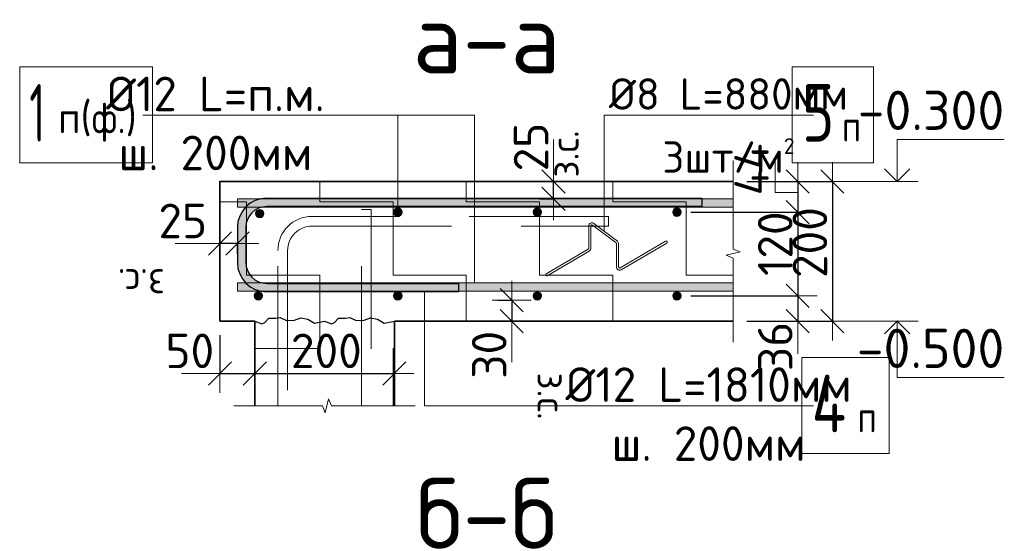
# Model space of a CAD drawing. Header units: metres. Extents: x -38 to 89, y -15 to 19.
# Tile 117 of 120: x 80.21 to 81.621, y 6.878 to 7.611. Entities that reach past the tile are written whole.
import ezdxf

# ---------------------------------------------------------------- set-up
doc = ezdxf.new("R2010")
doc.units = ezdxf.units.M
doc.header["$PDMODE"] = 65
doc.linetypes.add('______2', pattern=[0.27, 0.2, -0.07])
doc.layers.add('XR$5$Размерная линия_ общее', color=7, linetype='Continuous', lineweight=13)
doc.layers.add('XR$5$Текст_ общее_1', color=7, linetype='Continuous', lineweight=13)
doc.styles.add('ISOCPEUR', font='txt')
doc.dimstyles.new('DIMSTYLE_29', dxfattribs={"dimtxt": 0.0495, "dimasz": 0.0555, "dimexe": 0, "dimexo": 0, "dimgap": 0.02475, "dimtad": 2, "dimdec": 0, "dimlfac": 1000, "dimrnd": 1, "dimzin": 12, "dimdsep": 46, "dimtxsty": 'ISOCPEUR', "dimblk1": 'ALL_ML_STRICH', "dimblk2": 'ALL_ML_STRICH', "dimsah": 1, "dimcen": 0, "dimclrd": 7, "dimclre": 256, "dimclrt": 7, "dimadec": 0, "dimazin": 0, "dimtfac": 1, "dimtdec": 0, "dimtix": 1, "dimtmove": 2, "dimatfit": 3, "dimfxl": 0, "dimtvp": 1.2, "dimtzin": 0, "dimlwd": 0, "dimlwe": -3, "dimarcsym": 0})
doc.dimstyles.new('DIMSTYLE_30', dxfattribs={"dimtxt": 0.0495, "dimasz": 0.0555, "dimexe": 0, "dimexo": 0, "dimgap": 0.02475, "dimtad": 2, "dimdec": 0, "dimlfac": 1000, "dimrnd": 1, "dimzin": 12, "dimdsep": 46, "dimtxsty": 'ISOCPEUR', "dimblk1": 'ALL_ML_STRICH', "dimblk2": 'ALL_ML_STRICH', "dimsah": 1, "dimcen": 0, "dimclrd": 7, "dimclre": 256, "dimclrt": 7, "dimadec": 0, "dimazin": 0, "dimtfac": 1, "dimtdec": 0, "dimtix": 1, "dimtmove": 2, "dimatfit": 3, "dimfxl": 0, "dimtvp": 1.2, "dimtzin": 0, "dimlwd": 0, "dimlwe": -3, "dimarcsym": 0})
doc.dimstyles.new('DIMSTYLE_32', dxfattribs={"dimtxt": 0.0495, "dimasz": 0.0555, "dimexe": 0, "dimexo": 0, "dimgap": 0.02475, "dimtad": 2, "dimdec": 0, "dimlfac": 1000, "dimrnd": 1, "dimzin": 12, "dimdsep": 46, "dimtxsty": 'ISOCPEUR', "dimblk1": 'ALL_ML_STRICH', "dimblk2": 'ALL_ML_STRICH', "dimsah": 1, "dimcen": 0, "dimclrd": 7, "dimclre": 256, "dimclrt": 7, "dimadec": 0, "dimazin": 0, "dimtfac": 1, "dimtdec": 0, "dimtix": 1, "dimtmove": 2, "dimatfit": 3, "dimfxl": 0, "dimtzin": 0, "dimlwd": 0, "dimlwe": -3, "dimarcsym": 0})

# ---------------------------------------------------------------- blocks, each defined once
blk = doc.blocks.new('СЛОЖНЫЙ_ОБЪЕКТ_23')
at = {"color": 7, "linetype": 'Continuous', "lineweight": 13, "transparency": 33554687}
blk.add_line((81.4979, 7.1792), (81.3979, 7.1792), dxfattribs=at)
at = {"color": 7, "linetype": 'Continuous', "lineweight": 35, "transparency": 33554687}
blk.add_lwpolyline([(81.4497, 7.1611), (81.4679, 7.1792), (81.486, 7.1611)], dxfattribs=at)
at = {"color": 7, "linetype": 'Continuous', "lineweight": 13, "transparency": 33554687}
blk.add_lwpolyline([(81.4679, 7.1792), (81.4679, 7.0982), (81.6214, 7.0982)], dxfattribs=at)
blk = doc.blocks.new('СЛОЖНЫЙ_ОБЪЕКТ_24')
at = {"linetype": 'Continuous', "lineweight": 13, "transparency": 33554687}
blk.add_hatch(color=7, dxfattribs=at).paths.add_polyline_path([(81.2325, 7.2222), (80.522, 7.2222), (80.522, 7.2342), (81.2325, 7.2342)], flags=16)
at = {"color": 7, "linetype": 'Continuous', "lineweight": 13, "transparency": 33554687}
blk.add_lwpolyline([(81.2325, 7.2222), (80.522, 7.2222), (80.522, 7.2342), (81.2325, 7.2342), (81.2325, 7.2222)], close=True, dxfattribs=at)
blk = doc.blocks.new('СЛОЖНЫЙ_ОБЪЕКТ_31')
at = {"linetype": 'Continuous', "lineweight": 13, "transparency": 33554687}
blk.add_hatch(color=7, dxfattribs=at).paths.add_polyline_path([(81.2325, 7.3422), (80.522, 7.3422), (80.522, 7.3542), (81.2325, 7.3542)], flags=16)
at = {"color": 7, "linetype": 'Continuous', "lineweight": 13, "transparency": 33554687}
blk.add_lwpolyline([(81.2325, 7.3422), (80.522, 7.3422), (80.522, 7.3542), (81.2325, 7.3542), (81.2325, 7.3422)], close=True, dxfattribs=at)
blk = doc.blocks.new('СЛОЖНЫЙ_ОБЪЕКТ_32')
at = {"color": 7, "linetype": 'Continuous', "lineweight": 13, "transparency": 33554687}
blk.add_line((81.4979, 7.3792), (81.3979, 7.3792), dxfattribs=at)
blk.add_lwpolyline([(81.4679, 7.3792), (81.4679, 7.4392), (81.6214, 7.4392)], dxfattribs=at)
at = {"color": 7, "linetype": 'Continuous', "lineweight": 35, "transparency": 33554687}
blk.add_lwpolyline([(81.4497, 7.3974), (81.4679, 7.3792), (81.486, 7.3974)], dxfattribs=at)
blk = doc.blocks.new('ЭЛЕМЕНТ_УЗОРА_8')
at = {"color": 7, "linetype": 'Continuous', "lineweight": 13, "transparency": 33554687}
blk.add_line((81.2325, 7.1492), (81.2325, 7.1492), dxfattribs=at)
blk.add_lwpolyline([(81.2325, 7.4092), (81.2325, 7.2821), (81.2425, 7.2784), (81.2225, 7.2735), (81.2325, 7.2693), (81.2325, 7.1492)], dxfattribs=at)
blk = doc.blocks.new('СЛОЖНЫЙ_ОБЪЕКТ_33')
at = {"linetype": 'Continuous', "lineweight": 18, "transparency": 33554687}
blk.add_hatch(color=252, dxfattribs=at).paths.add_polyline_path([(80.5585, 7.3549), (80.5531, 7.3538), (80.5479, 7.352), (80.543, 7.3496), (80.5384, 7.3465), (80.5343, 7.3429), (80.5307, 7.3388), (80.5276, 7.3342), (80.5252, 7.3293), (80.5234, 7.3241), (80.5224, 7.3187), (80.522, 7.3132), (80.522, 7.2632), (80.5224, 7.2577), (80.5234, 7.2523), (80.5252, 7.2471), (80.5276, 7.2422), (80.5307, 7.2377), (80.5343, 7.2335), (80.5384, 7.2299), (80.543, 7.2268), (80.5479, 7.2244), (80.5531, 7.2227), (80.5585, 7.2216), (80.564, 7.2212), (80.839, 7.2212), (80.839, 7.2332), (80.564, 7.2332), (80.5601, 7.2335), (80.5562, 7.2342), (80.5525, 7.2355), (80.549, 7.2372), (80.5457, 7.2394), (80.5428, 7.242), (80.5402, 7.245), (80.538, 7.2482), (80.5363, 7.2517), (80.535, 7.2555), (80.5342, 7.2593), (80.534, 7.2632), (80.534, 7.3132), (80.5342, 7.3171), (80.535, 7.321), (80.5363, 7.3247), (80.538, 7.3282), (80.5402, 7.3315), (80.5428, 7.3344), (80.5457, 7.337), (80.549, 7.3392), (80.5525, 7.3409), (80.5562, 7.3422), (80.5601, 7.343), (80.564, 7.3432), (81.188, 7.3432), (81.188, 7.3552), (80.564, 7.3552)])
at = {"color": 7, "linetype": 'Continuous', "lineweight": 25, "transparency": 33554687}
for p, q in [((80.564, 7.3552), (81.188, 7.3552)), ((81.188, 7.3552), (81.188, 7.3432)), ((81.188, 7.3432), (80.564, 7.3432)), ((80.522, 7.3132), (80.522, 7.2632)), ((80.534, 7.3132), (80.534, 7.2632)), ((80.564, 7.2332), (80.839, 7.2332)), ((80.839, 7.2332), (80.839, 7.2212)), ((80.839, 7.2212), (80.564, 7.2212))]:
    blk.add_line(p, q, dxfattribs=at)
for centre, radius, start, end in [((80.564, 7.3132), 0.042, 90, 180), ((80.564, 7.3132), 0.03, 90, 180), ((80.564, 7.2632), 0.042, 180, 270), ((80.564, 7.2632), 0.03, 180, 270)]:
    blk.add_arc(centre, radius, start, end, dxfattribs=at)
blk = doc.blocks.new('СЛОЖНЫЙ_ОБЪЕКТ_34')
at = {"color": 7, "linetype": 'Continuous', "lineweight": 18, "transparency": 33554687}
for p, q in [((81.0256, 7.2833), (81.0256, 7.3155)), ((81.0286, 7.2833), (81.0286, 7.3155)), ((81.031, 7.3167), (81.0649, 7.2911)), ((81.0329, 7.3191), (81.0667, 7.2935)), ((81.0655, 7.2567), (81.0655, 7.2899)), ((81.0685, 7.2567), (81.0685, 7.2899)), ((81.0708, 7.2554), (81.1359, 7.2936)), ((81.0723, 7.2528), (81.1374, 7.291)), ((80.9647, 7.2467), (81.0248, 7.282)), ((80.9663, 7.2441), (81.0264, 7.2794))]:
    blk.add_line(p, q, dxfattribs=at)
for centre, radius, start, end in [((81.0301, 7.3155), 0.00454, 52.9078, 180), ((81.0301, 7.3155), 0.00151, 52.9078, 180), ((81.0241, 7.2833), 0.00151, 300.447, 0), ((81.0241, 7.2833), 0.00454, 300.447, 0), ((81.064, 7.2899), 0.00151, 0, 52.9078), ((81.064, 7.2899), 0.00454, 0, 52.9078), ((81.1367, 7.2923), 0.00151, 300.447, 120.447), ((81.07, 7.2567), 0.00454, 180, 300.447), ((81.07, 7.2567), 0.00151, 180, 300.447), ((80.9655, 7.2454), 0.00151, 120.447, 300.447)]:
    blk.add_arc(centre, radius, start, end, dxfattribs=at)
blk = doc.blocks.new('ЭЛЕМЕНТ_УЗОРА_9')
at = {"color": 7, "linetype": 'Continuous', "lineweight": 13, "transparency": 33554687}
blk.add_line((80.777, 7.0577), (80.777, 7.0577), dxfattribs=at)
blk.add_lwpolyline([(80.517, 7.0577), (80.6441, 7.0577), (80.6478, 7.0477), (80.6527, 7.0677), (80.6569, 7.0577), (80.777, 7.0577)], dxfattribs=at)
blk = doc.blocks.new('СЛОЖНЫЙ_ОБЪЕКТ_35')
at = {"color": 8, "linetype": '______2', "lineweight": 13, "transparency": 33554687}
for points in [[(80.629, 7.3152), (81.0542, 7.3152), (81.0542, 7.3292), (80.629, 7.3292)], [(80.594, 7.2802), (80.594, 7.0577), (80.58, 7.0577), (80.58, 7.2802)]]:
    blk.add_lwpolyline(points, dxfattribs=at)
for radius in [0.049, 0.035]:
    blk.add_arc((80.629, 7.2802), radius, 90, 180, dxfattribs=at)
blk = doc.blocks.new('ЭЛЕМЕНТ_УЗОРА_10')
at = {"color": 7, "linetype": 'Continuous', "lineweight": 25, "transparency": 33554687}
blk.add_line((80.747, 7.1792), (80.747, 7.1792), dxfattribs=at)
for points in [[(80.547, 7.1792), (80.557, 7.1752), (80.5613, 7.1771), (80.567, 7.1832), (80.577, 7.1832), (80.5831, 7.1843), (80.5925, 7.1802), (80.6039, 7.1804), (80.6129, 7.1839), (80.6228, 7.1817), (80.6324, 7.1762), (80.647, 7.1792)], [(80.647, 7.1792), (80.657, 7.1752), (80.6613, 7.1771), (80.667, 7.1832), (80.677, 7.1832), (80.6831, 7.1843), (80.6925, 7.1802), (80.7039, 7.1804), (80.7129, 7.1839), (80.7228, 7.1817), (80.7324, 7.1762), (80.747, 7.1792)]]:
    blk.add_lwpolyline(points, dxfattribs=at)
blk = doc.blocks.new('ALL_ML_STRICH')
at = {"color": 0, "linetype": 'ByBlock', "lineweight": -2}
for p, q in [((-0.3, -0.3), (0.3, 0.3)), ((0, -0.5), (0, 0.5)), ((-1, 0), (0.5, 0))]:
    blk.add_line(p, q, dxfattribs=at)
blk = doc.blocks.new('*D760')
at = {"layer": 'DEFPOINTS', "color": 7, "linetype": 'Continuous', "lineweight": 13, "transparency": 33554687}
for p in [(80.8752, 7.2092), (80.9152, 7.2092), (80.8752, 7.1792)]:
    blk.add_point(p, dxfattribs=at)
at = {"layer": 'XR$5$Размерная линия_ общее', "color": 253, "linetype": 'Continuous', "lineweight": -2, "true_color": 0xa0a0a0, "transparency": 33554687}
for p, q in [((80.8952, 7.2092), (80.9152, 7.2092)), ((80.8952, 7.1792), (80.9152, 7.1792))]:
    blk.add_line(p, q, dxfattribs=at)
at = {"layer": 'XR$5$Размерная линия_ общее', "color": 7, "linetype": 'Continuous', "lineweight": -2, "transparency": 33554687}
blk.add_line((80.9152, 7.2092), (80.9152, 7.1792), dxfattribs=at)
at = {"layer": 'XR$5$Размерная линия_ общее', "color": 7, "linetype": 'Continuous', "lineweight": 13, "transparency": 33554687, "xscale": 0.0555, "yscale": 0.0555, "zscale": 0.0555}
for p, rotation in [((80.9152, 7.2092), 90), ((80.9152, 7.1792), 270)]:
    blk.add_blockref('ALL_ML_STRICH', p, dxfattribs=dict(at, rotation=rotation))
at = {"layer": 'XR$5$Размерная линия_ общее', "color": 7, "linetype": 'Continuous', "lineweight": 13, "transparency": 33554687, "insert": (80.883, 7.1309), "char_height": 0.0495, "width": 0.099, "attachment_point": 5, "rotation": 90, "style": 'ISOCPEUR'}
blk.add_mtext('\\A1;{30}', dxfattribs=at)
at = {"layer": 'XR$5$Размерная линия_ общее', "color": 7, "linetype": 'Continuous', "lineweight": 13, "transparency": 33554687, "insert": (80.9927, 7.1055), "char_height": 0.0405, "width": 0.002025, "attachment_point": 1, "rotation": 270, "line_spacing_factor": 0.60241, "style": 'ISOCPEUR'}
blk.add_mtext('з.с.', dxfattribs=at)
blk = doc.blocks.new('*D767')
at = {"layer": 'DEFPOINTS', "color": 7, "linetype": 'Continuous', "lineweight": 13, "transparency": 33554687}
for p in [(81.2325, 7.3792), (81.3749, 7.3792), (81.2325, 7.1792)]:
    blk.add_point(p, dxfattribs=at)
at = {"layer": 'XR$5$Размерная линия_ общее', "color": 253, "linetype": 'Continuous', "lineweight": -2, "true_color": 0xa0a0a0, "transparency": 33554687}
for p, q in [((81.2525, 7.3792), (81.3749, 7.3792)), ((81.2525, 7.1792), (81.3749, 7.1792))]:
    blk.add_line(p, q, dxfattribs=at)
at = {"layer": 'XR$5$Размерная линия_ общее', "color": 7, "linetype": 'Continuous', "lineweight": -2, "transparency": 33554687}
blk.add_line((81.3749, 7.3792), (81.3749, 7.1792), dxfattribs=at)
at = {"layer": 'XR$5$Размерная линия_ общее', "color": 7, "linetype": 'Continuous', "lineweight": 13, "transparency": 33554687, "xscale": 0.0555, "yscale": 0.0555, "zscale": 0.0555}
for p, rotation in [((81.3749, 7.3792), 90), ((81.3749, 7.1792), 270)]:
    blk.add_blockref('ALL_ML_STRICH', p, dxfattribs=dict(at, rotation=rotation))
at = {"layer": 'XR$5$Размерная линия_ общее', "color": 7, "linetype": 'Continuous', "lineweight": 13, "transparency": 33554687, "insert": (81.3427, 7.2917), "char_height": 0.0495, "width": 0.1485, "attachment_point": 5, "rotation": 90, "style": 'ISOCPEUR'}
blk.add_mtext('\\A1;{200}', dxfattribs=at)
blk = doc.blocks.new('*D768')
at = {"layer": 'DEFPOINTS', "color": 7, "linetype": 'Continuous', "lineweight": 13, "transparency": 33554687}
for p in [(81.2325, 7.3792), (81.3252, 7.3792), (81.152, 7.3352)]:
    blk.add_point(p, dxfattribs=at)
at = {"layer": 'XR$5$Размерная линия_ общее', "color": 253, "linetype": 'Continuous', "lineweight": -2, "true_color": 0xa0a0a0, "transparency": 33554687}
for p, q in [((81.2525, 7.3792), (81.3252, 7.3792)), ((81.172, 7.3352), (81.3252, 7.3352))]:
    blk.add_line(p, q, dxfattribs=at)
at = {"layer": 'XR$5$Размерная линия_ общее', "color": 7, "linetype": 'Continuous', "lineweight": -2, "transparency": 33554687}
blk.add_line((81.3252, 7.3792), (81.3252, 7.3352), dxfattribs=at)
at = {"layer": 'XR$5$Размерная линия_ общее', "color": 7, "linetype": 'Continuous', "lineweight": 13, "transparency": 33554687, "xscale": 0.0555, "yscale": 0.0555, "zscale": 0.0555}
for p, rotation in [((81.3252, 7.3792), 90), ((81.3252, 7.3352), 270)]:
    blk.add_blockref('ALL_ML_STRICH', p, dxfattribs=dict(at, rotation=rotation))
at = {"layer": 'XR$5$Размерная линия_ общее', "color": 7, "linetype": 'Continuous', "lineweight": 13, "transparency": 33554687, "insert": (81.259, 7.3965), "char_height": 0.0495, "width": 0.099, "attachment_point": 5, "rotation": 90, "style": 'ISOCPEUR'}
blk.add_mtext('\\A1;{44}', dxfattribs=at)
blk = doc.blocks.new('*D769')
at = {"layer": 'DEFPOINTS', "color": 7, "linetype": 'Continuous', "lineweight": 13, "transparency": 33554687}
for p in [(81.152, 7.3352), (81.3252, 7.3352), (81.152, 7.2152)]:
    blk.add_point(p, dxfattribs=at)
at = {"layer": 'XR$5$Размерная линия_ общее', "color": 253, "linetype": 'Continuous', "lineweight": -2, "true_color": 0xa0a0a0, "transparency": 33554687}
for p, q in [((81.172, 7.3352), (81.3252, 7.3352)), ((81.172, 7.2152), (81.3252, 7.2152))]:
    blk.add_line(p, q, dxfattribs=at)
at = {"layer": 'XR$5$Размерная линия_ общее', "color": 7, "linetype": 'Continuous', "lineweight": -2, "transparency": 33554687}
blk.add_line((81.3252, 7.3352), (81.3252, 7.2152), dxfattribs=at)
at = {"layer": 'XR$5$Размерная линия_ общее', "color": 7, "linetype": 'Continuous', "lineweight": 13, "transparency": 33554687, "xscale": 0.0555, "yscale": 0.0555, "zscale": 0.0555}
for p, rotation in [((81.3252, 7.3352), 90), ((81.3252, 7.2152), 270)]:
    blk.add_blockref('ALL_ML_STRICH', p, dxfattribs=dict(at, rotation=rotation))
at = {"layer": 'XR$5$Размерная линия_ общее', "color": 7, "linetype": 'Continuous', "lineweight": 13, "transparency": 33554687, "insert": (81.293, 7.2901), "char_height": 0.0495, "width": 0.1485, "attachment_point": 5, "rotation": 90, "style": 'ISOCPEUR'}
blk.add_mtext('\\A1;{120}', dxfattribs=at)
blk = doc.blocks.new('*D770')
at = {"layer": 'DEFPOINTS', "color": 7, "linetype": 'Continuous', "lineweight": 13, "transparency": 33554687}
for p in [(81.152, 7.2152), (81.3252, 7.2152), (81.2325, 7.1792)]:
    blk.add_point(p, dxfattribs=at)
at = {"layer": 'XR$5$Размерная линия_ общее', "color": 253, "linetype": 'Continuous', "lineweight": -2, "true_color": 0xa0a0a0, "transparency": 33554687}
for p, q in [((81.172, 7.2152), (81.3252, 7.2152)), ((81.2525, 7.1792), (81.3252, 7.1792))]:
    blk.add_line(p, q, dxfattribs=at)
at = {"layer": 'XR$5$Размерная линия_ общее', "color": 7, "linetype": 'Continuous', "lineweight": -2, "transparency": 33554687}
blk.add_line((81.3252, 7.2152), (81.3252, 7.1792), dxfattribs=at)
at = {"layer": 'XR$5$Размерная линия_ общее', "color": 7, "linetype": 'Continuous', "lineweight": 13, "transparency": 33554687, "xscale": 0.0555, "yscale": 0.0555, "zscale": 0.0555}
for p, rotation in [((81.3252, 7.2152), 90), ((81.3252, 7.1792), 270)]:
    blk.add_blockref('ALL_ML_STRICH', p, dxfattribs=dict(at, rotation=rotation))
at = {"layer": 'XR$5$Размерная линия_ общее', "color": 7, "linetype": 'Continuous', "lineweight": 13, "transparency": 33554687, "insert": (81.293, 7.1429), "char_height": 0.0495, "width": 0.099, "attachment_point": 5, "rotation": 90, "style": 'ISOCPEUR'}
blk.add_mtext('\\A1;{36}', dxfattribs=at)
blk = doc.blocks.new('*D771')
at = {"layer": 'DEFPOINTS', "color": 7, "linetype": 'Continuous', "lineweight": 13, "transparency": 33554687}
for p in [(80.522, 7.2905), (80.522, 7.2555), (80.497, 7.2505)]:
    blk.add_point(p, dxfattribs=at)
at = {"layer": 'XR$5$Размерная линия_ общее', "color": 253, "linetype": 'Continuous', "lineweight": -2, "true_color": 0xa0a0a0, "transparency": 33554687}
for p, q in [((80.497, 7.2705), (80.497, 7.2905)), ((80.522, 7.2755), (80.522, 7.2905))]:
    blk.add_line(p, q, dxfattribs=at)
at = {"layer": 'XR$5$Размерная линия_ общее', "color": 7, "linetype": 'Continuous', "lineweight": -2, "transparency": 33554687}
blk.add_line((80.522, 7.2905), (80.497, 7.2905), dxfattribs=at)
at = {"layer": 'XR$5$Размерная линия_ общее', "color": 7, "linetype": 'Continuous', "lineweight": 13, "transparency": 33554687, "xscale": 0.0555, "yscale": 0.0555, "zscale": 0.0555}
for p, rotation in [((80.522, 7.2905), 360), ((80.497, 7.2905), 180)]:
    blk.add_blockref('ALL_ML_STRICH', p, dxfattribs=dict(at, rotation=rotation))
at = {"layer": 'XR$5$Размерная линия_ общее', "color": 7, "linetype": 'Continuous', "lineweight": 13, "transparency": 33554687, "insert": (80.4437, 7.3227), "char_height": 0.0495, "width": 0.099, "attachment_point": 5, "style": 'ISOCPEUR'}
blk.add_mtext('\\A1;{25}', dxfattribs=at)
at = {"layer": 'XR$5$Размерная линия_ общее', "color": 7, "linetype": 'Continuous', "lineweight": 13, "transparency": 33554687, "insert": (80.4182, 7.2133), "char_height": 0.0405, "width": 0.002025, "attachment_point": 1, "rotation": 180, "line_spacing_factor": 0.60241, "style": 'ISOCPEUR'}
blk.add_mtext('з.с.', dxfattribs=at)
blk = doc.blocks.new('*D772')
at = {"layer": 'DEFPOINTS', "color": 7, "linetype": 'Continuous', "lineweight": 13, "transparency": 33554687}
for p in [(80.497, 7.1792), (80.497, 7.1042), (80.547, 7.0577)]:
    blk.add_point(p, dxfattribs=at)
at = {"layer": 'XR$5$Размерная линия_ общее', "color": 253, "linetype": 'Continuous', "lineweight": -2, "true_color": 0xa0a0a0, "transparency": 33554687}
for p, q in [((80.497, 7.1592), (80.497, 7.1042)), ((80.547, 7.0777), (80.547, 7.1042))]:
    blk.add_line(p, q, dxfattribs=at)
at = {"layer": 'XR$5$Размерная линия_ общее', "color": 7, "linetype": 'Continuous', "lineweight": -2, "transparency": 33554687}
blk.add_line((80.497, 7.1042), (80.547, 7.1042), dxfattribs=at)
at = {"layer": 'XR$5$Размерная линия_ общее', "color": 7, "linetype": 'Continuous', "lineweight": 13, "transparency": 33554687, "xscale": 0.0555, "yscale": 0.0555, "zscale": 0.0555, "rotation": 180}
blk.add_blockref('ALL_ML_STRICH', (80.497, 7.1042), dxfattribs=at)
at = {"layer": 'XR$5$Размерная линия_ общее', "color": 7, "linetype": 'Continuous', "lineweight": 13, "transparency": 33554687, "xscale": 0.0555, "yscale": 0.0555, "zscale": 0.0555}
blk.add_blockref('ALL_ML_STRICH', (80.547, 7.1042), dxfattribs=at)
at = {"layer": 'XR$5$Размерная линия_ общее', "color": 7, "linetype": 'Continuous', "lineweight": 13, "transparency": 33554687, "insert": (80.4537, 7.1365), "char_height": 0.0495, "width": 0.099, "attachment_point": 5, "style": 'ISOCPEUR'}
blk.add_mtext('\\A1;{50}', dxfattribs=at)
blk = doc.blocks.new('*D773')
at = {"layer": 'DEFPOINTS', "color": 7, "linetype": 'Continuous', "lineweight": 13, "transparency": 33554687}
for p in [(80.547, 7.1042), (80.547, 7.0577), (80.747, 7.0577)]:
    blk.add_point(p, dxfattribs=at)
at = {"layer": 'XR$5$Размерная линия_ общее', "color": 253, "linetype": 'Continuous', "lineweight": -2, "true_color": 0xa0a0a0, "transparency": 33554687}
for p, q in [((80.547, 7.0777), (80.547, 7.1042)), ((80.747, 7.0777), (80.747, 7.1042))]:
    blk.add_line(p, q, dxfattribs=at)
at = {"layer": 'XR$5$Размерная линия_ общее', "color": 7, "linetype": 'Continuous', "lineweight": -2, "transparency": 33554687}
blk.add_line((80.547, 7.1042), (80.747, 7.1042), dxfattribs=at)
at = {"layer": 'XR$5$Размерная линия_ общее', "color": 7, "linetype": 'Continuous', "lineweight": 13, "transparency": 33554687, "xscale": 0.0555, "yscale": 0.0555, "zscale": 0.0555, "rotation": 180}
blk.add_blockref('ALL_ML_STRICH', (80.547, 7.1042), dxfattribs=at)
at = {"layer": 'XR$5$Размерная линия_ общее', "color": 7, "linetype": 'Continuous', "lineweight": 13, "transparency": 33554687, "xscale": 0.0555, "yscale": 0.0555, "zscale": 0.0555}
blk.add_blockref('ALL_ML_STRICH', (80.747, 7.1042), dxfattribs=at)
at = {"layer": 'XR$5$Размерная линия_ общее', "color": 7, "linetype": 'Continuous', "lineweight": 13, "transparency": 33554687, "insert": (80.6495, 7.1365), "char_height": 0.0495, "width": 0.1485, "attachment_point": 5, "style": 'ISOCPEUR'}
blk.add_mtext('\\A1;{200}', dxfattribs=at)
blk = doc.blocks.new('*D774')
at = {"layer": 'DEFPOINTS', "color": 7, "linetype": 'Continuous', "lineweight": 13, "transparency": 33554687}
for p in [(80.9352, 7.3792), (80.9352, 7.3542), (80.9752, 7.3542)]:
    blk.add_point(p, dxfattribs=at)
at = {"layer": 'XR$5$Размерная линия_ общее', "color": 253, "linetype": 'Continuous', "lineweight": -2, "true_color": 0xa0a0a0, "transparency": 33554687}
for p, q in [((80.9552, 7.3792), (80.9752, 7.3792)), ((80.9552, 7.3542), (80.9752, 7.3542))]:
    blk.add_line(p, q, dxfattribs=at)
at = {"layer": 'XR$5$Размерная линия_ общее', "color": 7, "linetype": 'Continuous', "lineweight": -2, "transparency": 33554687}
blk.add_line((80.9752, 7.3542), (80.9752, 7.3792), dxfattribs=at)
at = {"layer": 'XR$5$Размерная линия_ общее', "color": 7, "linetype": 'Continuous', "lineweight": 13, "transparency": 33554687, "xscale": 0.0555, "yscale": 0.0555, "zscale": 0.0555}
for p, rotation in [((80.9752, 7.3542), 270), ((80.9752, 7.3792), 90)]:
    blk.add_blockref('ALL_ML_STRICH', p, dxfattribs=dict(at, rotation=rotation))
at = {"layer": 'XR$5$Размерная линия_ общее', "color": 7, "linetype": 'Continuous', "lineweight": 13, "transparency": 33554687, "insert": (80.9707, 7.3848), "char_height": 0.0405, "width": 0.002025, "attachment_point": 1, "rotation": 90, "line_spacing_factor": 0.60241, "style": 'ISOCPEUR'}
blk.add_mtext('з.с.', dxfattribs=at)
at = {"layer": 'XR$5$Размерная линия_ общее', "color": 7, "linetype": 'Continuous', "lineweight": 13, "transparency": 33554687, "insert": (80.943, 7.4285), "char_height": 0.0495, "width": 0.099, "attachment_point": 5, "rotation": 90, "style": 'ISOCPEUR'}
blk.add_mtext('\\A1;{25}', dxfattribs=at)

msp = doc.modelspace()

# ---------------------------------------------------------------- hatches: boundary and pattern name
at = {"linetype": 'Continuous', "lineweight": 13, "transparency": 33554687}
h = msp.add_hatch(dxfattribs=at)
h.set_pattern_fill('____', scale=0.105, style=0, pattern_type=2)
h.set_pattern_definition([(0, (0.21, 0.21), (0.105, 0.105), [0.105, -0.105]), (90, (0.21, 0.21), (-0.105, 0.105), [0.105, -0.105])])
h.paths.add_polyline_path([(80.497, 7.3792), (80.497, 7.1792), (81.2325, 7.1792), (81.2325, 7.3792)], flags=0)
for points in [[(80.7533, 7.3411), (80.7507, 7.3411), (80.7483, 7.3399), (80.7466, 7.3378), (80.746, 7.3352), (80.7466, 7.3326), (80.7483, 7.3305), (80.7507, 7.3294), (80.7533, 7.3294), (80.7557, 7.3305), (80.7574, 7.3326), (80.758, 7.3352), (80.7574, 7.3378), (80.7557, 7.3399)], [(80.9533, 7.3411), (80.9507, 7.3411), (80.9483, 7.3399), (80.9466, 7.3378), (80.946, 7.3352), (80.9466, 7.3326), (80.9483, 7.3305), (80.9507, 7.3294), (80.9533, 7.3294), (80.9557, 7.3305), (80.9574, 7.3326), (80.958, 7.3352), (80.9574, 7.3378), (80.9557, 7.3399)], [(81.1533, 7.3411), (81.1507, 7.3411), (81.1483, 7.3399), (81.1466, 7.3378), (81.146, 7.3352), (81.1466, 7.3326), (81.1483, 7.3305), (81.1507, 7.3294), (81.1533, 7.3294), (81.1557, 7.3305), (81.1574, 7.3326), (81.158, 7.3352), (81.1574, 7.3378), (81.1557, 7.3399)], [(80.5553, 7.3391), (80.5527, 7.3391), (80.5503, 7.3379), (80.5486, 7.3358), (80.548, 7.3332), (80.5486, 7.3306), (80.5503, 7.3285), (80.5527, 7.3274), (80.5553, 7.3274), (80.5577, 7.3285), (80.5594, 7.3306), (80.56, 7.3332), (80.5594, 7.3358), (80.5577, 7.3379)], [(80.5533, 7.2211), (80.5507, 7.2211), (80.5483, 7.2199), (80.5466, 7.2178), (80.546, 7.2152), (80.5466, 7.2126), (80.5483, 7.2105), (80.5507, 7.2094), (80.5533, 7.2094), (80.5557, 7.2105), (80.5574, 7.2126), (80.558, 7.2152), (80.5574, 7.2178), (80.5557, 7.2199)], [(80.7533, 7.2211), (80.7507, 7.2211), (80.7483, 7.2199), (80.7466, 7.2178), (80.746, 7.2152), (80.7466, 7.2126), (80.7483, 7.2105), (80.7507, 7.2094), (80.7533, 7.2094), (80.7557, 7.2105), (80.7574, 7.2126), (80.758, 7.2152), (80.7574, 7.2178), (80.7557, 7.2199)], [(80.9533, 7.2211), (80.9507, 7.2211), (80.9483, 7.2199), (80.9466, 7.2178), (80.946, 7.2152), (80.9466, 7.2126), (80.9483, 7.2105), (80.9507, 7.2094), (80.9533, 7.2094), (80.9557, 7.2105), (80.9574, 7.2126), (80.958, 7.2152), (80.9574, 7.2178), (80.9557, 7.2199)], [(81.1533, 7.2211), (81.1507, 7.2211), (81.1483, 7.2199), (81.1466, 7.2178), (81.146, 7.2152), (81.1466, 7.2126), (81.1483, 7.2105), (81.1507, 7.2094), (81.1533, 7.2094), (81.1557, 7.2105), (81.1574, 7.2126), (81.158, 7.2152), (81.1574, 7.2178), (81.1557, 7.2199)]]:
    msp.add_hatch(color=7, dxfattribs=at).paths.add_polyline_path(points)
h = msp.add_hatch(dxfattribs=at)
h.set_pattern_fill('____', color=254, scale=0.105, angle=90, style=0, pattern_type=2)
h.set_pattern_definition([(90, (-0.21, 0.21), (-0.105, 0.105), [0.105, -0.105]), (180, (-0.21, 0.21), (-0.105, -0.105), [0.105, -0.105])])
h.paths.add_polyline_path([(80.547, 7.1792), (80.547, 7.0577), (80.747, 7.0577), (80.747, 7.1792)], flags=0)

# ---------------------------------------------------------------- linework, layer by layer
at = {"color": 7, "linetype": 'Continuous', "lineweight": 13, "transparency": 33554687}
for p, q in [((80.9752, 7.3792), (80.9752, 7.4392)), ((80.497, 7.2905), (80.433, 7.2905)), ((80.9152, 7.1792), (80.9152, 7.1202)), ((81.3252, 7.1792), (81.3252, 7.1322)), ((80.497, 7.1042), (80.442, 7.1042))]:
    msp.add_line(p, q, dxfattribs=at)
at = {"color": 7, "linetype": 'Continuous', "lineweight": 35, "transparency": 33554687}
for p, q in [((80.547, 7.1792), (80.497, 7.1792)), ((80.547, 7.1792), (80.547, 7.0577)), ((80.747, 7.1792), (80.747, 7.0577)), ((80.747, 7.1792), (81.2325, 7.1792))]:
    msp.add_line(p, q, dxfattribs=at)
at = {"color": 7, "linetype": 'Continuous', "lineweight": 13, "transparency": 33554687}
for points in [[(81.3479, 7.4742), (81.0478, 7.4742), (81.0478, 7.3079)], [(81.2928, 7.4092), (81.2928, 7.3632), (81.3252, 7.3632)], [(81.3479, 7.0577), (80.7903, 7.0577), (80.7903, 7.2222)]]:
    msp.add_lwpolyline(points, dxfattribs=at)
at = {"color": 7, "linetype": 'Continuous', "lineweight": 35, "transparency": 33554687}
msp.add_lwpolyline([(81.2325, 7.3792), (80.497, 7.3792), (80.497, 7.1792)], dxfattribs=at)
at = {"color": 8, "linetype": '______2', "lineweight": 13, "transparency": 33554687}
msp.add_lwpolyline([(80.7, 7.0577), (80.7, 7.3392), (80.714, 7.3392), (80.714, 7.0577), (80.7, 7.0577)], close=True, dxfattribs=at)
at = {"color": 7, "linetype": 'Continuous', "lineweight": 18, "transparency": 33554687}
for centre in [(80.752, 7.3352), (80.952, 7.3352), (81.152, 7.3352), (80.554, 7.3332), (80.552, 7.2152), (80.752, 7.2152), (80.952, 7.2152), (81.152, 7.2152)]:
    msp.add_circle(centre, 0.006, dxfattribs=at)
at = {"layer": 'XR$5$Текст_ общее_1', "color": 7, "linetype": 'Continuous', "lineweight": 13, "transparency": 33554687}
msp.add_line((80.752, 7.3352), (80.752, 7.4742), dxfattribs=at)
for points in [[(80.2099, 7.406), (80.4002, 7.406), (80.4002, 7.5435), (80.2099, 7.5435), (80.2099, 7.406)], [(81.3173, 7.406), (81.434, 7.406), (81.434, 7.5435), (81.3173, 7.5435), (81.3173, 7.406)], [(80.8617, 7.2342), (80.8617, 7.4742), (80.3865, 7.4742)], [(81.3313, 6.9895), (81.4563, 6.9895), (81.4563, 7.127), (81.3313, 7.127), (81.3313, 6.9895)]]:
    msp.add_lwpolyline(points, dxfattribs=at)

# ---------------------------------------------------------------- block references
at = {"color": 7, "linetype": 'Continuous', "lineweight": 35, "transparency": 33554687}
for name in ['СЛОЖНЫЙ_ОБЪЕКТ_32', 'СЛОЖНЫЙ_ОБЪЕКТ_23']:
    msp.add_blockref(name, (0, 0), dxfattribs=at)
at = {"color": 7, "linetype": 'Continuous', "lineweight": 13, "transparency": 33554687}
for name in ['ЭЛЕМЕНТ_УЗОРА_8', 'СЛОЖНЫЙ_ОБЪЕКТ_31', 'СЛОЖНЫЙ_ОБЪЕКТ_24', 'ЭЛЕМЕНТ_УЗОРА_9']:
    msp.add_blockref(name, (0, 0), dxfattribs=at)
at = {"color": 7, "linetype": 'Continuous', "lineweight": 18, "transparency": 33554687}
for name in ['СЛОЖНЫЙ_ОБЪЕКТ_33', 'СЛОЖНЫЙ_ОБЪЕКТ_34']:
    msp.add_blockref(name, (0, 0), dxfattribs=at)
at = {"color": 8, "linetype": '______2', "lineweight": 13, "transparency": 33554687}
msp.add_blockref('СЛОЖНЫЙ_ОБЪЕКТ_35', (0, 0), dxfattribs=at)
at = {"color": 7, "linetype": 'Continuous', "lineweight": 25, "transparency": 33554687}
msp.add_blockref('ЭЛЕМЕНТ_УЗОРА_10', (0, 0), dxfattribs=at)

# ---------------------------------------------------------------- texts
at = {"color": 7, "linetype": 'Continuous', "lineweight": 50, "transparency": 33554687, "char_height": 0.10125, "attachment_point": 5, "style": 'ISOCPEUR'}
for s, insert, width in [('\\A1;{\\fISOCPEUR|i0|b0;\\H0.101250;\\W1.000000;\\C7;а-а}\\P', (80.8792, 7.5847), 0.27945), ('\\A1;{\\fISOCPEUR|i0|b0;\\H0.101250;\\W1.000000;\\C7;б-б}\\P', (80.8792, 6.9037), 0.258848)]:
    msp.add_mtext(s, dxfattribs=dict(at, insert=insert, width=width))
at = {"color": 7, "linetype": 'Continuous', "lineweight": 13, "transparency": 33554687, "attachment_point": 2}
for s, insert, char_height, width, line_spacing_factor in [('\\A1;{\\fISOCPEUR|i0|b0;\\H0.049500;\\W1.000000;\\C7;Ø12 L=п.м.}\\P{\\fISOCPEUR|i0|b0;\\H0.049500;\\W1.000000;\\C7;ш. 200мм}\\P', (80.4905, 7.5294), 0.0495, 0.330041, 1.024096), ('\\A1;{\\fISOCPEUR|i0|b0;\\H0.045000;\\W1.000000;\\C7;Ø8 L=880мм}\\P{\\fISOCPEUR|i0|b0;\\H0.045000;\\W1.000000;\\C7;3шт/м\\fISOCPEUR|i0|b0;\\H0.500000x;\\S2^ ;}\\P', (81.2259, 7.5271), 0.045, 0.349538, 1.144578), ('\\A1;{\\fISOCPEUR|i0|b0;\\H0.049500;\\W1.000000;\\C7;Ø12 L=1810мм}\\P{\\fISOCPEUR|i0|b0;\\H0.049500;\\W1.000000;\\C7;ш. 200мм}\\P', (81.1975, 7.1129), 0.0495, 0.424091, 1.024096)]:
    msp.add_mtext(s, dxfattribs=dict(at, insert=insert, char_height=char_height, width=width, line_spacing_factor=line_spacing_factor))
at = {"color": 7, "linetype": 'Continuous', "lineweight": 13, "transparency": 33554687, "char_height": 0.05625, "width": 0.240469, "attachment_point": 9, "style": 'ISOCPEUR'}
for s, insert in [('\\A1;{\\fISOCPEUR|i0|b0;\\H0.056250;\\W1.000000;\\C7;-0.300}\\P', (81.6214, 7.453)), ('\\A1;{\\fISOCPEUR|i0|b0;\\H0.056250;\\W1.000000;\\C7;-0.500}\\P', (81.6214, 7.112))]:
    msp.add_mtext(s, dxfattribs=dict(at, insert=insert))
at = {"layer": 'XR$5$Текст_ общее_1', "color": 7, "linetype": 'Continuous', "lineweight": 13, "transparency": 33554687, "attachment_point": 7, "rotation": 0, "style": 'ISOCPEUR'}
for s, insert, char_height, width in [('\\W0.56;1', (80.2237, 7.4363), 0.0825, 0.064167), ('\\W0.93;п(ф.)', (80.2649, 7.4363), 0.045, 0.14237)]:
    msp.add_mtext(s, dxfattribs=dict(at, insert=insert, char_height=char_height, width=width))
at = {"layer": 'XR$5$Текст_ общее_1', "color": 7, "linetype": 'Continuous', "lineweight": 13, "transparency": 33554687, "attachment_point": 7, "style": 'ISOCPEUR'}
for s, insert, char_height, width in [('\\W0.78;5', (81.331, 7.4363), 0.0825, 0.089762), ('\\W0.78;п', (81.3888, 7.4363), 0.045, 0.048961), ('\\W0.80;4', (81.3451, 7.0198), 0.0825, 0.098954), ('\\W0.78;п', (81.4111, 7.0198), 0.045, 0.048961)]:
    msp.add_mtext(s, dxfattribs=dict(at, insert=insert, char_height=char_height, width=width))

# ---------------------------------------------------------------- dimensions: what is measured, and where the dimension line sits
at = {"layer": 'XR$5$Размерная линия_ общее', "color": 7, "linetype": 'Continuous', "lineweight": 13, "transparency": 33554687}
for base, p1, p2, angle, dimstyle, picture, middle in [((80.9752, 7.3792), (80.9552, 7.3542), (80.9552, 7.3792), 90, 'DIMSTYLE_30', '*D774', (80.943, 7.4285)), ((80.497, 7.2905), (80.522, 7.2755), (80.497, 7.2705), 180, 'DIMSTYLE_30', '*D771', (80.4437, 7.3227)), ((80.9152, 7.1792), (80.8952, 7.2092), (80.8952, 7.1792), 270, 'DIMSTYLE_29', '*D760', (80.883, 7.1309))]:
    dim = msp.add_linear_dim(base=base, p1=p1, p2=p2, angle=angle, text='<>\\Xз.с.', dimstyle=dimstyle, override={"dimpost": '<>', "dimclrd": 7, "dimclre": 253, "dimclrt": 7, "dimlwd": 0, "dimlwe": 65533}, dxfattribs=at)
    dim.commit()
    dim.dimension.update_dxf_attribs({"geometry": picture, "text_midpoint": middle, "dimtype": 160})
for base, p1, p2, dimstyle, picture, middle in [((81.3252, 7.3352), (81.2525, 7.3792), (81.172, 7.3352), 'DIMSTYLE_30', '*D768', (81.259, 7.3965)), ((81.3749, 7.1792), (81.2525, 7.3792), (81.2525, 7.1792), 'DIMSTYLE_32', '*D767', (81.3427, 7.2917)), ((81.3252, 7.2152), (81.172, 7.3352), (81.172, 7.2152), 'DIMSTYLE_30', '*D769', (81.293, 7.2901)), ((81.3252, 7.1792), (81.172, 7.2152), (81.2525, 7.1792), 'DIMSTYLE_30', '*D770', (81.293, 7.1429))]:
    dim = msp.add_linear_dim(base=base, p1=p1, p2=p2, angle=270, dimstyle=dimstyle, override={"dimpost": '<>', "dimclrd": 7, "dimclre": 253, "dimclrt": 7, "dimlwd": 0, "dimlwe": 65533}, dxfattribs=at)
    dim.commit()
    dim.dimension.update_dxf_attribs({"geometry": picture, "text_midpoint": middle, "dimtype": 160})
for base, p1, p2, dimstyle, picture, middle in [((80.547, 7.1042), (80.497, 7.1592), (80.547, 7.0777), 'DIMSTYLE_30', '*D772', (80.4537, 7.1365)), ((80.747, 7.1042), (80.547, 7.0777), (80.747, 7.0777), 'DIMSTYLE_32', '*D773', (80.6495, 7.1365))]:
    dim = msp.add_linear_dim(base=base, p1=p1, p2=p2, dimstyle=dimstyle, override={"dimpost": '<>', "dimclrd": 7, "dimclre": 253, "dimclrt": 7, "dimlwd": 0, "dimlwe": 65533}, dxfattribs=at)
    dim.commit()
    dim.dimension.update_dxf_attribs({"geometry": picture, "text_midpoint": middle, "dimtype": 160})

doc.saveas('drawing.dxf')
